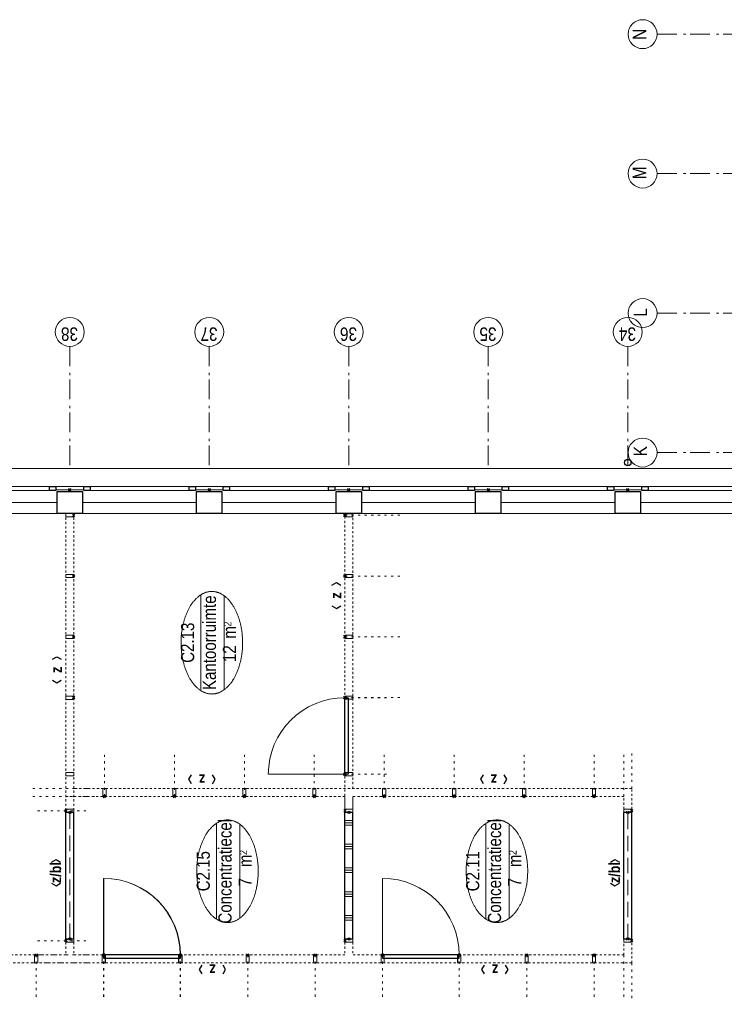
# Model space of a CAD drawing. Header units: millimetres. Extents: x -88840 to 85996, y -16279 to 104709.
# Tile 35 of 184: x 24358 to 33248, y 32633 to 45058. Entities that reach past the tile are written whole.
import ezdxf
from ezdxf.enums import TextEntityAlignment as Align

# ---------------------------------------------------------------- set-up
doc = ezdxf.new("R2010")
doc.units = ezdxf.units.MM
doc.header["$LTSCALE"] = 400
doc.header["$PDMODE"] = 3
doc.header["$PDSIZE"] = 15
for name, pattern in [('STYLE_02', [0.694427, 0.486069, -0.208359]), ('STYLE_05', [0.208282, 0.069427, -0.138855]), ('STYLE_06', [1.041641, 0.625, -0.208282, 0.069427, -0.138931]), ('STYLE_21', [0.138889, 0.069444, -0.069444])]:
    doc.linetypes.add(name, pattern=pattern)
for name, color, linetype, lineweight in [('Buitenkozijnen', 140, 'Continuous', 15), ('Interieur-deur', 43, 'Continuous', 9), ('Interieur-scheidingswand-horizontaal', 5, 'Continuous', 25), ('Interieur-systeemwand glas', 140, 'STYLE_21', 15), ('Kozijnmerken', 43, 'Continuous', 9), ('Lijn-stramien', 5, 'STYLE_06', 9), ('mat-beton (ihwg)', 5, 'Continuous', 25), ('None', 7, 'Continuous', 9), ('Ruimtenummers', 5, 'Continuous', 25)]:
    doc.layers.add(name, color=color, linetype=linetype, lineweight=lineweight)
doc.styles.add('Arial Narrow', font='ARIALN.TTF', dxfattribs={"height": 222.25})
doc.styles.add('Arial Narrow (bold)', font='ARIALNB.TTF', dxfattribs={"height": 172.861111})

# ---------------------------------------------------------------- blocks, each defined once
blk = doc.blocks.new('*U110')
at = {"layer": 'Interieur-systeemwand glas', "lineweight": 15}
for p, q in [((-8677.941, 17749), (-8838.941, 17749)), ((-8677.941, 17649), (-8838.941, 17649))]:
    blk.add_line(p, q, dxfattribs=at)
blk = doc.blocks.new('*U111')
at = {"layer": 'Interieur-systeemwand glas', "lineweight": 15}
for p, q in [((-8939, 10609), (-8939, 24789)), ((-8839, 17749), (-8839, 24689)), ((-8839, 14229), (-8839, 17649)), ((-8839, 10709), (-8839, 14129))]:
    blk.add_line(p, q, dxfattribs=at)
blk = doc.blocks.new('*U114')
at = {"layer": 'Interieur-systeemwand glas', "lineweight": 15}
for p, q in [((-6999, 10709), (-6839, 10709)), ((-6999, 10609), (-6739, 10609))]:
    blk.add_line(p, q, dxfattribs=at)
blk = doc.blocks.new('*U115')
at = {"layer": 'Interieur-systeemwand glas', "lineweight": 15}
for p, q in [((-3319, 17749), (-7000, 17749)), ((-3319, 17649), (-7000, 17649))]:
    blk.add_line(p, q, dxfattribs=at)
blk = doc.blocks.new('*U116')
at = {"layer": 'Interieur-systeemwand glas', "lineweight": 15}
for p, q in [((-6838.941, 14229), (-7039.941, 14229)), ((-6838.941, 14129), (-7039.941, 14129))]:
    blk.add_line(p, q, dxfattribs=at)
blk = doc.blocks.new('*U118')
at = {"layer": 'Interieur-deur', "color": 140, "linetype": 'Continuous', "lineweight": 15}
blk.add_line((-7875, 17270), (-8839, 17270), dxfattribs=at)
at = {"layer": 'Interieur-deur', "color": 92, "linetype": 'Continuous', "lineweight": 25}
blk.add_lwpolyline([(-8839, 16304), (-8839, 17270), (-8879, 17270), (-8879, 16304)], close=True, dxfattribs=at)
at = {"layer": 'Interieur-deur', "color": 140, "linetype": 'Continuous', "lineweight": 15}
blk.add_arc((-8839, 17270), 966, 270, 0, dxfattribs=at)
at = {"layer": 'Interieur-systeemwand glas', "color": 43, "linetype": 'Continuous', "lineweight": 9}
for points in [[(-8839, 17250), (-8839, 17290), (-8939, 17290), (-8939, 17250)], [(-8839, 16284), (-8839, 16324), (-8939, 16324), (-8939, 16284)]]:
    blk.add_lwpolyline(points, close=True, dxfattribs=at)
at = {"layer": 'Lijn-stramien', "color": 8, "linetype": 'STYLE_05', "lineweight": 5}
for p, q in [((-8839, 17270), (-9415, 17270)), ((-8839, 16304), (-9415, 16304))]:
    blk.add_line(p, q, dxfattribs=at)
at = {"layer": 'None', "linetype": 'Continuous', "lineweight": 5}
for p in [(-8839, 17270), (-8839, 16304)]:
    blk.add_point(p, dxfattribs=at)
blk = doc.blocks.new('*U121')
at = {"layer": 'Interieur-systeemwand glas', "color": 43, "linetype": 'Continuous', "lineweight": 9}
for points in [[(-8938.941, 18144.5), (-8838.941, 18144.5), (-8838.941, 18104.5), (-8938.941, 18104.5)], [(-8637.941, 17749), (-8637.941, 17649), (-8677.941, 17649), (-8677.941, 17749)], [(-8938.941, 17293.5), (-8838.941, 17293.5), (-8838.941, 17253.5), (-8938.941, 17253.5)]]:
    blk.add_lwpolyline(points, close=True, dxfattribs=at)
at = {"layer": 'Interieur-systeemwand glas', "color": 43, "linetype": 'Continuous', "lineweight": 15}
for p in [(-8838.941, 18124.5), (-8657.941, 17749), (-8838.941, 17273.5), (-8838.941, 17273.5)]:
    blk.add_point(p, dxfattribs=at)
at = {"layer": 'Lijn-stramien', "color": 8, "linetype": 'STYLE_05', "lineweight": 5}
for p, q in [((-8838.941, 18124.5), (-9414.941, 18124.5)), ((-8838.941, 17273.5), (-9414.941, 17273.5)), ((-8838.941, 17273.5), (-9414.941, 17273.5))]:
    blk.add_line(p, q, dxfattribs=at)
at = {"layer": 'None', "linetype": 'Continuous', "lineweight": 5}
blk.add_point((-8637.941, 17699), dxfattribs=at)
blk = doc.blocks.new('*U124')
at = {"layer": 'Interieur-systeemwand glas', "color": 43, "linetype": 'Continuous', "lineweight": 9}
blk.add_lwpolyline([(-8938.941, 18995.5), (-8838.941, 18995.5), (-8838.941, 18955.5), (-8938.941, 18955.5)], close=True, dxfattribs=at)
at = {"layer": 'Interieur-systeemwand glas', "color": 43, "linetype": 'Continuous', "lineweight": 15}
for p in [(-8838.941, 18975.5), (-8838.941, 18124.5)]:
    blk.add_point(p, dxfattribs=at)
at = {"layer": 'Lijn-stramien', "color": 8, "linetype": 'STYLE_05', "lineweight": 5}
for p, q in [((-8838.941, 18975.5), (-9414.941, 18975.5)), ((-8838.941, 18124.5), (-9414.941, 18124.5))]:
    blk.add_line(p, q, dxfattribs=at)
blk = doc.blocks.new('*U127')
at = {"layer": 'Interieur-deur', "color": 140, "linetype": 'Continuous', "lineweight": 15}
blk.add_line((-7875, 17273), (-8839, 17273), dxfattribs=at)
at = {"layer": 'Interieur-deur', "color": 92, "linetype": 'Continuous', "lineweight": 25}
blk.add_lwpolyline([(-8839, 16307), (-8839, 17273), (-8879, 17273), (-8879, 16307)], close=True, dxfattribs=at)
at = {"layer": 'Interieur-deur', "color": 140, "linetype": 'Continuous', "lineweight": 15}
blk.add_arc((-8839, 17273), 966, 270, 0, dxfattribs=at)
at = {"layer": 'Interieur-systeemwand glas', "color": 43, "linetype": 'Continuous', "lineweight": 9}
for points in [[(-8839, 17253), (-8839, 17293), (-8939, 17293), (-8939, 17253)], [(-8839, 16287), (-8839, 16327), (-8939, 16327), (-8939, 16287)]]:
    blk.add_lwpolyline(points, close=True, dxfattribs=at)
at = {"layer": 'Lijn-stramien', "color": 8, "linetype": 'STYLE_05', "lineweight": 5}
for p, q in [((-8839, 17273), (-9415, 17273)), ((-8839, 16307), (-9415, 16307))]:
    blk.add_line(p, q, dxfattribs=at)
at = {"layer": 'None', "linetype": 'Continuous', "lineweight": 5}
for p in [(-8839, 17273), (-8839, 16307)]:
    blk.add_point(p, dxfattribs=at)
blk = doc.blocks.new('*U135')
at = {"layer": 'Interieur-systeemwand glas', "lineweight": 15}
for p, q in [((-8677.941, 14229), (-8838.941, 14229)), ((-8677.941, 14129), (-8838.941, 14129))]:
    blk.add_line(p, q, dxfattribs=at)
blk = doc.blocks.new('*U137')
at = {"layer": 'Interieur-systeemwand glas', "color": 43, "linetype": 'Continuous', "lineweight": 9}
for points in [[(-8938.941, 14624.5), (-8838.941, 14624.5), (-8838.941, 14584.5), (-8938.941, 14584.5)], [(-8637.941, 14229), (-8637.941, 14129), (-8677.941, 14129), (-8677.941, 14229)], [(-8938.941, 13773.5), (-8838.941, 13773.5), (-8838.941, 13733.5), (-8938.941, 13733.5)]]:
    blk.add_lwpolyline(points, close=True, dxfattribs=at)
at = {"layer": 'Interieur-systeemwand glas', "color": 43, "linetype": 'Continuous', "lineweight": 15}
for p in [(-8838.941, 14604.5), (-8657.941, 14229), (-8838.941, 13753.5), (-8838.941, 13753.5)]:
    blk.add_point(p, dxfattribs=at)
at = {"layer": 'Lijn-stramien', "color": 8, "linetype": 'STYLE_05', "lineweight": 5}
for p, q in [((-8838.941, 14604.5), (-9414.941, 14604.5)), ((-8838.941, 13753.5), (-9414.941, 13753.5)), ((-8838.941, 13753.5), (-9414.941, 13753.5))]:
    blk.add_line(p, q, dxfattribs=at)
at = {"layer": 'None', "linetype": 'Continuous', "lineweight": 5}
blk.add_point((-8637.941, 14179), dxfattribs=at)
blk = doc.blocks.new('*U139')
at = {"layer": 'Interieur-systeemwand glas', "color": 43, "linetype": 'Continuous', "lineweight": 9}
blk.add_lwpolyline([(-8938.941, 15475.5), (-8838.941, 15475.5), (-8838.941, 15435.5), (-8938.941, 15435.5)], close=True, dxfattribs=at)
at = {"layer": 'Interieur-systeemwand glas', "color": 43, "linetype": 'Continuous', "lineweight": 15}
for p in [(-8838.941, 15455.5), (-8838.941, 14604.5)]:
    blk.add_point(p, dxfattribs=at)
at = {"layer": 'Lijn-stramien', "color": 8, "linetype": 'STYLE_05', "lineweight": 5}
for p, q in [((-8838.941, 15455.5), (-9414.941, 15455.5)), ((-8838.941, 14604.5), (-9414.941, 14604.5))]:
    blk.add_line(p, q, dxfattribs=at)
blk = doc.blocks.new('*U141')
at = {"layer": 'Interieur-systeemwand glas', "color": 43, "linetype": 'Continuous', "lineweight": 9}
blk.add_lwpolyline([(-8938.941, 16326.5), (-8838.941, 16326.5), (-8838.941, 16286.5), (-8938.941, 16286.5)], close=True, dxfattribs=at)
at = {"layer": 'Interieur-systeemwand glas', "color": 43, "linetype": 'Continuous', "lineweight": 15}
for p in [(-8838.941, 16306.5), (-8838.941, 15455.5)]:
    blk.add_point(p, dxfattribs=at)
at = {"layer": 'Lijn-stramien', "color": 8, "linetype": 'STYLE_05', "lineweight": 5}
for p, q in [((-8838.941, 16306.5), (-9414.941, 16306.5)), ((-8838.941, 15455.5), (-9414.941, 15455.5))]:
    blk.add_line(p, q, dxfattribs=at)
blk = doc.blocks.new('*U142')
at = {"layer": 'Interieur-deur', "color": 140, "linetype": 'Continuous', "lineweight": 15}
blk.add_line((-7875, 13753), (-8839, 13753), dxfattribs=at)
at = {"layer": 'Interieur-deur', "color": 92, "linetype": 'Continuous', "lineweight": 25}
blk.add_lwpolyline([(-8839, 12787), (-8839, 13753), (-8879, 13753), (-8879, 12787)], close=True, dxfattribs=at)
at = {"layer": 'Interieur-deur', "color": 140, "linetype": 'Continuous', "lineweight": 15}
blk.add_arc((-8839, 13753), 966, 270, 0, dxfattribs=at)
at = {"layer": 'Interieur-systeemwand glas', "color": 43, "linetype": 'Continuous', "lineweight": 9}
for points in [[(-8839, 13733), (-8839, 13773), (-8939, 13773), (-8939, 13733)], [(-8839, 12767), (-8839, 12807), (-8939, 12807), (-8939, 12767)]]:
    blk.add_lwpolyline(points, close=True, dxfattribs=at)
at = {"layer": 'Lijn-stramien', "color": 8, "linetype": 'STYLE_05', "lineweight": 5}
for p, q in [((-8839, 13753), (-9415, 13753)), ((-8839, 12787), (-9415, 12787))]:
    blk.add_line(p, q, dxfattribs=at)
at = {"layer": 'None', "linetype": 'Continuous', "lineweight": 5}
for p in [(-8839, 13753), (-8839, 12787)]:
    blk.add_point(p, dxfattribs=at)
blk = doc.blocks.new('*U144')
at = {"layer": 'Interieur-systeemwand glas', "color": 43, "linetype": 'Continuous', "lineweight": 9}
blk.add_lwpolyline([(-8938.941, 11955.5), (-8838.941, 11955.5), (-8838.941, 11915.5), (-8938.941, 11915.5)], close=True, dxfattribs=at)
at = {"layer": 'Interieur-systeemwand glas', "color": 43, "linetype": 'Continuous', "lineweight": 15}
for p in [(-8838.941, 11935.5), (-8838.941, 11084.5)]:
    blk.add_point(p, dxfattribs=at)
at = {"layer": 'Lijn-stramien', "color": 8, "linetype": 'STYLE_05', "lineweight": 5}
for p, q in [((-8838.941, 11935.5), (-9414.941, 11935.5)), ((-8838.941, 11084.5), (-9414.941, 11084.5))]:
    blk.add_line(p, q, dxfattribs=at)
blk = doc.blocks.new('*U146')
at = {"layer": 'Interieur-systeemwand glas', "color": 43, "linetype": 'Continuous', "lineweight": 9}
blk.add_lwpolyline([(-8938.941, 12806.5), (-8838.941, 12806.5), (-8838.941, 12766.5), (-8938.941, 12766.5)], close=True, dxfattribs=at)
at = {"layer": 'Interieur-systeemwand glas', "color": 43, "linetype": 'Continuous', "lineweight": 15}
for p in [(-8838.941, 12786.5), (-8838.941, 11935.5)]:
    blk.add_point(p, dxfattribs=at)
at = {"layer": 'Lijn-stramien', "color": 8, "linetype": 'STYLE_05', "lineweight": 5}
for p, q in [((-8838.941, 12786.5), (-9414.941, 12786.5)), ((-8838.941, 11935.5), (-9414.941, 11935.5))]:
    blk.add_line(p, q, dxfattribs=at)
blk = doc.blocks.new('*U154')
at = {"layer": 'Interieur-systeemwand glas', "color": 43, "linetype": 'Continuous', "lineweight": 9}
for points in [[(-6838.941, 11105.5), (-6738.941, 11105.5), (-6738.941, 11065.5), (-6838.941, 11065.5)], [(-7038.941, 10609.5), (-7038.941, 10709.5), (-6998.941, 10709.5), (-6998.941, 10609.5)]]:
    blk.add_lwpolyline(points, close=True, dxfattribs=at)
at = {"layer": 'Interieur-systeemwand glas', "color": 43, "linetype": 'Continuous', "lineweight": 15}
for p in [(-6838.941, 11085.5), (-6838.941, 11085.5), (-7018.941, 10609.5)]:
    blk.add_point(p, dxfattribs=at)
at = {"layer": 'Lijn-stramien', "color": 8, "linetype": 'STYLE_05', "lineweight": 5}
for p, q in [((-6838.941, 11085.5), (-6282.941, 11085.5)), ((-6838.941, 10709.5), (-6282.941, 10709.5)), ((-6738.941, 10609.5), (-6282.941, 10609.5))]:
    blk.add_line(p, q, dxfattribs=at)
at = {"layer": 'None', "linetype": 'Continuous', "lineweight": 5}
blk.add_point((-7038.941, 10659.5), dxfattribs=at)
blk = doc.blocks.new('*U160')
at = {"layer": 'Interieur-systeemwand glas', "color": 43, "linetype": 'Continuous', "lineweight": 9}
blk.add_lwpolyline([(-6838.941, 11105.5), (-6738.941, 11105.5), (-6738.941, 11065.5), (-6838.941, 11065.5)], close=True, dxfattribs=at)
at = {"layer": 'Interieur-systeemwand glas', "color": 43, "linetype": 'Continuous', "lineweight": 15}
blk.add_point((-6838.941, 11085.5), dxfattribs=at)
blk.add_point((-6838.941, 11085.5), dxfattribs=at)
at = {"layer": 'Lijn-stramien', "color": 8, "linetype": 'STYLE_05', "lineweight": 5}
blk.add_line((-6838.941, 11085.5), (-6282.941, 11085.5), dxfattribs=at)
blk = doc.blocks.new('*U161')
at = {"layer": 'Interieur-systeemwand glas', "color": 43, "linetype": 'Continuous', "lineweight": 9}
blk.add_lwpolyline([(-6838.941, 11988), (-6738.941, 11988), (-6738.941, 11948), (-6838.941, 11948)], close=True, dxfattribs=at)
at = {"layer": 'Interieur-systeemwand glas', "color": 43, "linetype": 'Continuous', "lineweight": 15}
blk.add_point((-6838.941, 11968), dxfattribs=at)
blk.add_point((-6838.941, 11968), dxfattribs=at)
at = {"layer": 'Lijn-stramien', "color": 8, "linetype": 'STYLE_05', "lineweight": 5}
blk.add_line((-6838.941, 11968), (-6282.941, 11968), dxfattribs=at)
blk = doc.blocks.new('*U162')
at = {"layer": 'Interieur-systeemwand glas', "color": 43, "linetype": 'Continuous', "lineweight": 9}
blk.add_lwpolyline([(-6838.941, 12870.5), (-6738.941, 12870.5), (-6738.941, 12830.5), (-6838.941, 12830.5)], close=True, dxfattribs=at)
at = {"layer": 'Interieur-systeemwand glas', "color": 43, "linetype": 'Continuous', "lineweight": 15}
blk.add_point((-6838.941, 12850.5), dxfattribs=at)
blk.add_point((-6838.941, 12850.5), dxfattribs=at)
at = {"layer": 'Lijn-stramien', "color": 8, "linetype": 'STYLE_05', "lineweight": 5}
blk.add_line((-6838.941, 12850.5), (-6282.941, 12850.5), dxfattribs=at)
blk = doc.blocks.new('*U163')
at = {"layer": 'Interieur-systeemwand glas', "color": 43, "linetype": 'Continuous', "lineweight": 9}
blk.add_lwpolyline([(-6838.941, 13753), (-6738.941, 13753), (-6738.941, 13713), (-6838.941, 13713)], close=True, dxfattribs=at)
at = {"layer": 'Interieur-systeemwand glas', "color": 43, "linetype": 'Continuous', "lineweight": 15}
blk.add_point((-6838.941, 13733), dxfattribs=at)
blk.add_point((-6838.941, 13733), dxfattribs=at)
at = {"layer": 'Lijn-stramien', "color": 8, "linetype": 'STYLE_05', "lineweight": 5}
blk.add_line((-6838.941, 13733), (-6282.941, 13733), dxfattribs=at)
blk = doc.blocks.new('*U164')
at = {"layer": 'Interieur-systeemwand glas', "color": 43, "linetype": 'Continuous', "lineweight": 9}
blk.add_lwpolyline([(-6838.941, 14635.5), (-6738.941, 14635.5), (-6738.941, 14595.5), (-6838.941, 14595.5)], close=True, dxfattribs=at)
at = {"layer": 'Interieur-systeemwand glas', "color": 43, "linetype": 'Continuous', "lineweight": 15}
blk.add_point((-6838.941, 14615.5), dxfattribs=at)
blk.add_point((-6838.941, 14615.5), dxfattribs=at)
at = {"layer": 'Lijn-stramien', "color": 8, "linetype": 'STYLE_05', "lineweight": 5}
blk.add_line((-6838.941, 14615.5), (-6282.941, 14615.5), dxfattribs=at)
blk = doc.blocks.new('*U165')
at = {"layer": 'Interieur-systeemwand glas', "color": 43, "linetype": 'Continuous', "lineweight": 9}
blk.add_lwpolyline([(-6838.941, 15518), (-6738.941, 15518), (-6738.941, 15478), (-6838.941, 15478)], close=True, dxfattribs=at)
at = {"layer": 'Interieur-systeemwand glas', "color": 43, "linetype": 'Continuous', "lineweight": 15}
blk.add_point((-6838.941, 15498), dxfattribs=at)
blk.add_point((-6838.941, 15498), dxfattribs=at)
at = {"layer": 'Lijn-stramien', "color": 8, "linetype": 'STYLE_05', "lineweight": 5}
blk.add_line((-6838.941, 15498), (-6282.941, 15498), dxfattribs=at)
blk = doc.blocks.new('*U166')
at = {"layer": 'Interieur-systeemwand glas', "color": 43, "linetype": 'Continuous', "lineweight": 9}
blk.add_lwpolyline([(-6838.941, 16400.5), (-6738.941, 16400.5), (-6738.941, 16360.5), (-6838.941, 16360.5)], close=True, dxfattribs=at)
at = {"layer": 'Interieur-systeemwand glas', "color": 43, "linetype": 'Continuous', "lineweight": 15}
blk.add_point((-6838.941, 16380.5), dxfattribs=at)
blk.add_point((-6838.941, 16380.5), dxfattribs=at)
at = {"layer": 'Lijn-stramien', "color": 8, "linetype": 'STYLE_05', "lineweight": 5}
blk.add_line((-6838.941, 16380.5), (-6282.941, 16380.5), dxfattribs=at)
blk = doc.blocks.new('*U167')
at = {"layer": 'Interieur-systeemwand glas', "color": 43, "linetype": 'Continuous', "lineweight": 9}
blk.add_lwpolyline([(-6838.941, 17283), (-6738.941, 17283), (-6738.941, 17243), (-6838.941, 17243)], close=True, dxfattribs=at)
at = {"layer": 'Interieur-systeemwand glas', "color": 43, "linetype": 'Continuous', "lineweight": 15}
blk.add_point((-6838.941, 17263), dxfattribs=at)
blk.add_point((-6838.941, 17263), dxfattribs=at)
at = {"layer": 'Lijn-stramien', "color": 8, "linetype": 'STYLE_05', "lineweight": 5}
blk.add_line((-6838.941, 17263), (-6282.941, 17263), dxfattribs=at)
blk = doc.blocks.new('*X187')
at = {"layer": 'None', "lineweight": 9}
for p, q in [((-8400, 14130), (-8400, 14230)), ((-8370, 14130), (-8370, 14230)), ((-8340, 14130), (-8340, 14230)), ((-8100, 14130), (-8100, 14230)), ((-8070, 14130), (-8070, 14230)), ((-8040, 14130), (-8040, 14230)), ((-7800, 14130), (-7800, 14230)), ((-7770, 14130), (-7770, 14230)), ((-7740, 14130), (-7740, 14230)), ((-7500, 14130), (-7500, 14230)), ((-7470, 14130), (-7470, 14230)), ((-7440, 14130), (-7440, 14230)), ((-7200, 14130), (-7200, 14230)), ((-7170, 14130), (-7170, 14230)), ((-7140, 14130), (-7140, 14230))]:
    blk.add_line(p, q, dxfattribs=at)
blk = doc.blocks.new('*U188')
at = {"layer": 'Interieur-scheidingswand-horizontaal', "lineweight": 25}
for p, q in [((-8637.941, 14230), (-7039.941, 14230)), ((-8637.941, 14130), (-8637.941, 14230)), ((-7039.941, 14130), (-7039.941, 14230)), ((-8637.941, 14130), (-7039.941, 14130))]:
    blk.add_line(p, q, dxfattribs=at)
at = {"layer": 'Interieur-scheidingswand-horizontaal'}
blk.add_blockref('*X187', (0, 0), dxfattribs=at)
blk = doc.blocks.new('*U210')
at = {"layer": 'Interieur-scheidingswand-horizontaal', "lineweight": 25}
for p, q in [((-8637.941, 17749.5), (-7039.941, 17749.5)), ((-8637.941, 17649.5), (-8637.941, 17749.5)), ((-8637.941, 17649.5), (-7039.941, 17649.5)), ((-7039.941, 17649.5), (-7039.941, 17749.5))]:
    blk.add_line(p, q, dxfattribs=at)
at = {"layer": 'Interieur-scheidingswand-horizontaal', "linetype": 'STYLE_02', "lineweight": 9}
blk.add_line((-8637.941, 17699.5), (-7039.941, 17699.5), dxfattribs=at)
blk = doc.blocks.new('*U211')
at = {"layer": 'Interieur-systeemwand glas', "color": 43, "linetype": 'Continuous', "lineweight": 9}
blk.add_lwpolyline([(-3309, 17650), (-3309, 17750), (-3269, 17750), (-3269, 17650)], close=True, dxfattribs=at)
at = {"layer": 'Interieur-systeemwand glas', "color": 43, "linetype": 'Continuous', "lineweight": 15}
blk.add_point((-3289, 17650), dxfattribs=at)
blk = doc.blocks.new('*U214')
at = {"layer": 'Interieur-systeemwand glas', "color": 43, "linetype": 'Continuous', "lineweight": 9}
blk.add_lwpolyline([(-4077, 17650), (-4077, 17750), (-4037, 17750), (-4037, 17650)], close=True, dxfattribs=at)
at = {"layer": 'Interieur-systeemwand glas', "color": 43, "linetype": 'Continuous', "lineweight": 15}
blk.add_point((-4057, 17650), dxfattribs=at)
blk = doc.blocks.new('*U215')
at = {"layer": 'Interieur-systeemwand glas', "color": 43, "linetype": 'Continuous', "lineweight": 9}
blk.add_lwpolyline([(-4845, 17650), (-4845, 17750), (-4805, 17750), (-4805, 17650)], close=True, dxfattribs=at)
at = {"layer": 'Interieur-systeemwand glas', "color": 43, "linetype": 'Continuous', "lineweight": 15}
blk.add_point((-4825, 17650), dxfattribs=at)
blk = doc.blocks.new('*U216')
at = {"layer": 'Interieur-systeemwand glas', "color": 43, "linetype": 'Continuous', "lineweight": 9}
blk.add_lwpolyline([(-5613, 17650), (-5613, 17750), (-5573, 17750), (-5573, 17650)], close=True, dxfattribs=at)
at = {"layer": 'Interieur-systeemwand glas', "color": 43, "linetype": 'Continuous', "lineweight": 15}
blk.add_point((-5593, 17650), dxfattribs=at)
blk = doc.blocks.new('*U219')
at = {"layer": 'Interieur-systeemwand glas', "lineweight": 15}
for p, q in [((-6838.941, 14229), (-6838.941, 17749.5)), ((-6738.941, 10609), (-6738.941, 17649.5)), ((-6838.941, 10709), (-6838.941, 14129))]:
    blk.add_line(p, q, dxfattribs=at)
blk = doc.blocks.new('*U222')
at = {"layer": 'Lijn-stramien', "color": 8, "linetype": 'STYLE_05', "lineweight": 5}
for p, q in [((-8938.941, 18167), (-8938.941, 17452)), ((-8838.941, 18167), (-8838.941, 17352)), ((-8658.941, 18107), (-8658.941, 17451.5))]:
    blk.add_line(p, q, dxfattribs=at)
blk = doc.blocks.new('*U225')
at = {"layer": 'Lijn-stramien', "color": 8, "linetype": 'STYLE_05', "lineweight": 5}
for p, q in [((-6838.941, 18167), (-6838.941, 17352)), ((-6738.941, 18167), (-6738.941, 17452)), ((-7018.941, 18107), (-7018.941, 17451.5))]:
    blk.add_line(p, q, dxfattribs=at)
blk = doc.blocks.new('*U229')
at = {"layer": 'Interieur-systeemwand glas', "color": 43, "linetype": 'Continuous', "lineweight": 9}
blk.add_lwpolyline([(-6577.941, 17749), (-6537.941, 17749), (-6537.941, 17649), (-6577.941, 17649)], close=True, dxfattribs=at)
blk = doc.blocks.new('*U230')
at = {"layer": 'Interieur-deur', "color": 140, "linetype": 'Continuous', "lineweight": 15}
blk.add_line((-6558, 15194), (-6558, 14230), dxfattribs=at)
at = {"layer": 'Interieur-deur', "color": 92, "linetype": 'Continuous', "lineweight": 25}
blk.add_lwpolyline([(-6558, 14230), (-5592, 14230), (-5592, 14190), (-6558, 14190)], close=True, dxfattribs=at)
at = {"layer": 'Interieur-deur', "color": 140, "linetype": 'Continuous', "lineweight": 15}
blk.add_arc((-6558, 14230), 966, 0, 90, dxfattribs=at)
at = {"layer": 'Interieur-systeemwand glas', "color": 43, "linetype": 'Continuous', "lineweight": 9}
for points in [[(-6578, 14230), (-6538, 14230), (-6538, 14130), (-6578, 14130)], [(-5612, 14230), (-5572, 14230), (-5572, 14130), (-5612, 14130)]]:
    blk.add_lwpolyline(points, close=True, dxfattribs=at)
at = {"layer": 'Lijn-stramien', "color": 8, "linetype": 'STYLE_05', "lineweight": 5}
for p, q in [((-6558, 14230), (-6558, 13654)), ((-5592, 14230), (-5592, 13654))]:
    blk.add_line(p, q, dxfattribs=at)
at = {"layer": 'None', "linetype": 'Continuous', "lineweight": 5}
for p in [(-6558, 14230), (-5592, 14230)]:
    blk.add_point(p, dxfattribs=at)
blk = doc.blocks.new('*U232')
at = {"layer": 'Interieur-systeemwand glas', "color": 43, "linetype": 'Continuous', "lineweight": 9}
blk.add_lwpolyline([(-4844, 14230), (-4844, 14130), (-4804, 14130), (-4804, 14230)], close=True, dxfattribs=at)
at = {"layer": 'Interieur-systeemwand glas', "color": 43, "linetype": 'Continuous', "lineweight": 15}
for p in [(-5591, 14230), (-4824, 14230), (-4824, 14230)]:
    blk.add_point(p, dxfattribs=at)
at = {"layer": 'Lijn-stramien', "color": 8, "linetype": 'STYLE_05', "lineweight": 5}
for p, q in [((-5591, 14230), (-5591, 13535)), ((-4824, 14230), (-4824, 13535))]:
    blk.add_line(p, q, dxfattribs=at)
blk = doc.blocks.new('*U236')
at = {"layer": 'Interieur-systeemwand glas', "color": 43, "linetype": 'Continuous', "lineweight": 9}
blk.add_lwpolyline([(-4077, 14230), (-4077, 14130), (-4037, 14130), (-4037, 14230)], close=True, dxfattribs=at)
at = {"layer": 'Interieur-systeemwand glas', "color": 43, "linetype": 'Continuous', "lineweight": 15}
for p in [(-4824, 14230), (-4057, 14230), (-4057, 14230)]:
    blk.add_point(p, dxfattribs=at)
at = {"layer": 'Lijn-stramien', "color": 8, "linetype": 'STYLE_05', "lineweight": 5}
for p, q in [((-4824, 14230), (-4824, 13535)), ((-4057, 14230), (-4057, 13535))]:
    blk.add_line(p, q, dxfattribs=at)
blk = doc.blocks.new('*U238')
at = {"layer": 'Interieur-systeemwand glas', "color": 43, "linetype": 'Continuous', "lineweight": 9}
blk.add_lwpolyline([(-3310, 14230), (-3310, 14130), (-3270, 14130), (-3270, 14230)], close=True, dxfattribs=at)
at = {"layer": 'Interieur-systeemwand glas', "color": 43, "linetype": 'Continuous', "lineweight": 15}
for p in [(-4057, 14230), (-3290, 14230), (-3290, 14230)]:
    blk.add_point(p, dxfattribs=at)
at = {"layer": 'Lijn-stramien', "color": 8, "linetype": 'STYLE_05', "lineweight": 5}
for p, q in [((-4057, 14230), (-4057, 13535)), ((-3290, 14230), (-3290, 13535))]:
    blk.add_line(p, q, dxfattribs=at)
blk = doc.blocks.new('*U239')
at = {"layer": 'Interieur-systeemwand glas', "lineweight": 15}
for p, q in [((-6999, 14230), (-3269, 14230)), ((-6999, 14130), (-6839, 14130)), ((-6739, 14130), (-3269, 14130))]:
    blk.add_line(p, q, dxfattribs=at)
at = {"layer": 'None', "color": 7}
for name in ['*U232', '*U236', '*U238']:
    blk.add_blockref(name, (0, 0), dxfattribs=at)
blk = doc.blocks.new('*U240')
at = {"layer": 'Interieur-systeemwand glas', "lineweight": 15}
for p, q in [((-8839, 10709), (-8679, 10709)), ((-8939, 10609), (-8679, 10610))]:
    blk.add_line(p, q, dxfattribs=at)
blk = doc.blocks.new('*U241')
at = {"layer": 'Interieur-scheidingswand-horizontaal', "lineweight": 25}
for p, q in [((-8638.941, 10709.5), (-7038.941, 10709.5)), ((-8638.941, 10609.5), (-8638.941, 10709.5)), ((-7038.941, 10609.5), (-7038.941, 10709.5)), ((-8638.941, 10609.5), (-7038.941, 10609.5))]:
    blk.add_line(p, q, dxfattribs=at)
at = {"layer": 'Interieur-scheidingswand-horizontaal', "linetype": 'STYLE_02', "lineweight": 9}
blk.add_line((-8638.941, 10659.5), (-7038.941, 10659.5), dxfattribs=at)
blk = doc.blocks.new('*U244')
at = {"layer": 'Interieur-systeemwand glas', "color": 43, "linetype": 'Continuous', "lineweight": 9}
for points in [[(-8938.941, 11105.5), (-8838.941, 11105.5), (-8838.941, 11065.5), (-8938.941, 11065.5)], [(-8638.941, 10609.5), (-8638.941, 10709.5), (-8678.941, 10709.5), (-8678.941, 10609.5)]]:
    blk.add_lwpolyline(points, close=True, dxfattribs=at)
at = {"layer": 'Interieur-systeemwand glas', "color": 43, "linetype": 'Continuous', "lineweight": 15}
for p in [(-8838.941, 11085.5), (-8838.941, 11085.5), (-8658.941, 10609.5)]:
    blk.add_point(p, dxfattribs=at)
at = {"layer": 'Lijn-stramien', "color": 8, "linetype": 'STYLE_05', "lineweight": 5}
for p, q in [((-8838.941, 11085.5), (-9394.941, 11085.5)), ((-8838.941, 10709.5), (-9394.941, 10709.5)), ((-8938.941, 10609.5), (-9394.941, 10609.5))]:
    blk.add_line(p, q, dxfattribs=at)
at = {"layer": 'None', "linetype": 'Continuous', "lineweight": 5}
blk.add_point((-8638.941, 10659.5), dxfattribs=at)
blk = doc.blocks.new('*U245')
at = {"layer": 'Interieur-systeemwand glas', "color": 43, "linetype": 'Continuous', "lineweight": 9}
blk.add_lwpolyline([(-7039.941, 14229), (-7039.941, 14129), (-6999.941, 14129), (-6999.941, 14229)], close=True, dxfattribs=at)
at = {"layer": 'Interieur-systeemwand glas', "color": 43, "linetype": 'Continuous', "lineweight": 15}
blk.add_point((-7019.941, 14229), dxfattribs=at)
at = {"layer": 'None', "linetype": 'Continuous', "lineweight": 5}
blk.add_point((-7039.941, 14179), dxfattribs=at)
blk = doc.blocks.new('*U246')
at = {"layer": 'Interieur-systeemwand glas', "color": 43, "linetype": 'Continuous', "lineweight": 9}
blk.add_lwpolyline([(-7040, 17749), (-7040, 17649), (-7000, 17649), (-7000, 17749)], close=True, dxfattribs=at)
at = {"layer": 'Interieur-systeemwand glas', "color": 43, "linetype": 'Continuous', "lineweight": 15}
blk.add_point((-7020, 17749), dxfattribs=at)
at = {"layer": 'None', "linetype": 'Continuous', "lineweight": 5}
blk.add_point((-7040, 17699), dxfattribs=at)
at = {"layer": 'Interieur-scheidingswand-horizontaal', "color": 7}
for name in ['*U124', '*U127', '*U141', '*U139', '*U142', '*U146', '*U144']:
    blk.add_blockref(name, (0, 0), dxfattribs=at)
at = {"layer": 'Interieur-scheidingswand-horizontaal'}
for name in ['*U210', '*U188', '*U241']:
    blk.add_blockref(name, (0, 0), dxfattribs=at)
at = {"layer": 'Interieur-systeemwand glas'}
for name in ['*U111', '*U110', '*U115', '*U219', '*U135', '*U116', '*U240', '*U114']:
    blk.add_blockref(name, (0, 0), dxfattribs=at)
at = {"layer": 'Interieur-systeemwand glas', "color": 7}
for name in ['*U118', '*U230']:
    blk.add_blockref(name, (0, 0), dxfattribs=at)
at = {"layer": 'None', "color": 7}
for name in ['*U121', '*U222', '*U225', '*U229', '*U216', '*U215', '*U214', '*U211', '*U167', '*U166', '*U165', '*U137', '*U164', '*U245', '*U239', '*U163', '*U162', '*U161', '*U244', '*U154', '*U160']:
    blk.add_blockref(name, (0, 0), dxfattribs=at)
blk = doc.blocks.new('Kolom 280x320')
at = {"layer": 'mat-beton (ihwg)', "lineweight": 25}
blk.add_lwpolyline([(-300, 160), (-20, 160), (-20, -160), (-300, -160)], close=True, dxfattribs=at)
at = {"layer": 'None', "color": 92, "linetype": 'Continuous', "lineweight": 5}
blk.add_point((0, 0), dxfattribs=at)
blk = doc.blocks.new('Gevelpui best 1410 (2D)')
at = {"layer": 'Buitenkozijnen', "lineweight": 15}
for p, q in [((-260, 0), (-260, -1410)), ((-260, 0), (-210, 0)), ((-210, 0), (-210, -1410)), ((-260, -1410), (-210, -1410))]:
    blk.add_line(p, q, dxfattribs=at)
at = {"layer": 'Buitenkozijnen', "color": 92, "lineweight": 25}
for points in [[(-260, 0), (-210, 0), (-210, -80), (-260, -80)], [(-260, -1330), (-210, -1330), (-210, -1410), (-260, -1410)]]:
    blk.add_lwpolyline(points, close=True, dxfattribs=at)
at = {"layer": 'None', "color": 43, "linetype": 'Continuous', "lineweight": 9}
blk.add_line((-410, 15), (-410, -1425), dxfattribs=at)
blk = doc.blocks.new('HWA')
at = {"layer": 'None', "color": 92, "linetype": 'Continuous', "lineweight": 25}
blk.add_circle((0, -74), 40, dxfattribs=at)
blk = doc.blocks.new('Ruimtenummer UV 50')
at = {"layer": 'Ruimtenummers', "color": 8, "lineweight": 5}
for p, q in [((602, 157), (-602, 157)), ((595, -137), (-595, -137))]:
    blk.add_line(p, q, dxfattribs=at)
blk.add_open_spline([(-323, 354), (-173, 406), (173, 406), (323, 354), (473, 302), (560, 212), (647, 122), (647, 18), (647, -86), (560, -176), (473, -266), (323, -318), (173, -370), (-173, -370), (-323, -318), (-474, -266), (-560, -176), (-647, -86), (-647, 18), (-647, 122), (-560, 212), (-474, 302), (-323, 354)], degree=2, knots=[0, 0, 0, 0.09962, 0.19924, 0.19924, 0.283607, 0.283607, 0.349619, 0.349619, 0.415638, 0.415638, 0.5, 0.5, 0.59962, 0.69924, 0.69924, 0.783607, 0.783607, 0.849619, 0.849619, 0.915638, 0.915638, 1, 1, 1], dxfattribs=at)
at = {"layer": 'Ruimtenummers', "attachment_point": 2, "style": 'Arial Narrow'}
for s, insert, char_height in [(' m', (104, -122), 165.9), (' 2', (220, -133), 96.8)]:
    blk.add_mtext(s, dxfattribs=dict(at, insert=insert, char_height=char_height))
at = {"layer": 'Ruimtenummers', "style": 'Arial Narrow'}
for tag, p in [('Nummer', (0, 407)), ('Naam', (0, 132)), ('Oppervlak', (-138, -122))]:
    blk.add_attdef(tag, text='', height=166, dxfattribs=at).set_placement(p, align=Align.TOP_CENTER)
blk = doc.blocks.new('Kozijnmerk 50')
at = {"layer": 'Kozijnmerken', "color": 92, "linetype": 'Continuous', "lineweight": 25}
for points in [[(-132, 51), (-165, -6), (-132, -62)], [(132, 51), (165, -6), (132, -62)]]:
    blk.add_lwpolyline(points, dxfattribs=at)
at = {"layer": 'None', "color": 43, "style": 'Arial Narrow (bold)'}
blk.add_attdef('merk', text='', height=138, dxfattribs=at).set_placement((0, 0), align=Align.MIDDLE_CENTER)
blk = doc.blocks.new('*U1293')
at = {"layer": 'None', "color": 7, "linetype": 'STYLE_06', "lineweight": 9}
for p, q in [((-2499, 10290), (-2499, 8790)), ((-739, 10290), (-739, 8790)), ((1021, 10290), (1021, 8790)), ((2781, 10290), (2781, 8790))]:
    blk.add_line(p, q, dxfattribs=at)

msp = doc.modelspace()

# ---------------------------------------------------------------- linework, layer by layer
at = {"linetype": 'Continuous', "lineweight": 0, "flags": 128}
msp.add_lwpolyline([(7765.2844, 38825.04674), (7765.2844, 31085.08738), (34420.2844, 31085.08738), (34420.2844, 25955.04674), (39786.2844, 25955.04674), (39786.2844, 38825.04674), (7765.2844, 38825.04674)], dxfattribs=at)
at = {"layer": 'Buitenkozijnen', "color": 43, "lineweight": 9, "flags": 128}
msp.add_lwpolyline([(10315.2844, 39375.04674), (10315.2844, 39395.04674), (39540.2844, 39395.04674), (39540.2844, 39375.04674)], dxfattribs=at)
at = {"layer": 'Buitenkozijnen', "lineweight": 15}
for points in [[(24815.2844, 39125.04674), (24815.2844, 39165.08738), (25165.2844, 39165.08738), (25165.2844, 39125.04674)], [(26575.2844, 39125.04674), (26575.2844, 39165.08738), (26925.2844, 39165.08738), (26925.2844, 39125.04674)], [(28335.2844, 39125.04674), (28335.2844, 39165.08738), (28685.2844, 39165.08738), (28685.2844, 39125.04674)], [(30095.2844, 39125.04674), (30095.2844, 39165.08738), (30445.2844, 39165.08738), (30445.2844, 39125.04674)], [(31855.2844, 39125.04674), (31855.2844, 39165.08738), (32205.2844, 39165.08738), (32205.2844, 39125.04674)]]:
    msp.add_lwpolyline(points, close=True, dxfattribs=at)
at = {"layer": 'None', "color": 7, "linetype": 'STYLE_06', "lineweight": 9}
for p, q in [((24990.2844, 40934.72218), (24990.2844, 39434.72218)), ((26750.2844, 40934.72218), (26750.2844, 39434.72218)), ((28510.2844, 40934.72218), (28510.2844, 39434.72218)), ((30270.2844, 40934.72218), (30270.2844, 39434.72218)), ((32030.2844, 40934.72218), (32030.2844, 39434.72218))]:
    msp.add_line(p, q, dxfattribs=at)
at = {"layer": 'None', "color": 43, "linetype": 'Continuous', "lineweight": 9}
for centre in [(32217.67798, 44875.04674), (32217.67798, 43115.04674), (32217.67798, 41355.04674), (24990.2844, 41117.3286), (26750.2844, 41117.3286), (28510.2844, 41117.3286), (30270.2844, 41117.3286), (32030.2844, 41117.3286), (32217.67798, 39595.04674)]:
    msp.add_circle(centre, 182.60642, dxfattribs=at)

# ---------------------------------------------------------------- block references
at = {"layer": 'Buitenkozijnen', "color": 7, "rotation": 90}
for p in [(23405.2844, 39375.04674), (25165.2844, 39375.04674), (26925.2844, 39375.04674), (28685.2844, 39375.04674), (30445.2844, 39375.04674), (32205.2844, 39375.04674)]:
    msp.add_blockref('Gevelpui best 1410 (2D)', p, dxfattribs=at)
at = {"layer": 'Interieur-systeemwand glas', "color": 7, "rotation": 90}
msp.add_blockref('*U246', (42690.2844, 42093.98738), dxfattribs=at)
at = {"layer": 'Kozijnmerken', "color": 7}
for p, rotation, values in [((28347.65074, 37791.04674), 90, {'merk': 'z'}), ((24821.1672, 36854.13001), 90, {'merk': 'z'}), ((26658.98404, 35466.16694), 180, {'merk': 'z'}), ((30340.2844, 35466.16694), 180, {'merk': 'z'}), ((24811.60862, 34293.98738), 90, {'merk': 'z/bl'}), ((31862.69715, 34293.98738), 90, {'merk': 'z/bl'}), ((26791.21416, 33066.04674), 180, {'merk': 'z'}), ((30355.2844, 33066.04674), 180, {'merk': 'z'})]:
    msp.add_blockref('Kozijnmerk 50', p, dxfattribs=dict(at, rotation=rotation)).add_auto_attribs(values)
at = {"layer": 'mat-beton (ihwg)', "color": 7, "rotation": 90}
for p in [(24990.2844, 39125.04674), (26750.2844, 39125.04674), (28510.2844, 39125.04674), (30270.2844, 39125.04674), (32030.2844, 39125.04674)]:
    msp.add_blockref('Kolom 280x320', p, dxfattribs=at)
at = {"layer": 'None', "color": 7}
for name, p, rotation in [('*U1293', (42690.2844, 42093.98738), 90), ('HWA', (32030.2844, 39395.04674), 180)]:
    msp.add_blockref(name, p, dxfattribs=dict(at, rotation=rotation))
at = {"layer": 'Ruimtenummers', "rotation": 90}
for p, values in [((26800.2844, 37195.37514), {'Nummer': 'C2.13', 'Naam': 'Kantoorruimte', 'Oppervlak': '12'}), ((26997.40786, 34311.89732), {'Nummer': 'C2.15', 'Naam': 'Concentratiecel', 'Oppervlak': '7'}), ((30397.40786, 34311.89732), {'Nummer': 'C2.11', 'Naam': 'Concentratiecel', 'Oppervlak': '7'})]:
    msp.add_blockref('Ruimtenummer UV 50', p, dxfattribs=at).add_auto_attribs(values)

# ---------------------------------------------------------------- texts
at = {"layer": 'None', "color": 8, "attachment_point": 1, "style": 'Arial Narrow'}
for s, insert, char_height, rotation in [('N', (32092.79465, 44803.08008), 169.33333, 90), ('M', (32092.79465, 43043.08008), 169.33333, 90), ('L', (32104.9204, 41309.25276), 169.33333, 90), ('38', (25094.28672, 41004.57101), 169.333333, 180), ('37', (26854.28672, 41004.57101), 169.333333, 180), ('36', (28614.28672, 41004.57101), 169.333333, 180), ('35', (30374.28672, 41004.57101), 169.333333, 180), ('34', (32134.28672, 41004.57101), 169.333333, 180), ('K', (32104.9204, 39549.25276), 169.33333, 90)]:
    msp.add_mtext(s, dxfattribs=dict(at, insert=insert, char_height=char_height, rotation=rotation))

doc.saveas('drawing.dxf')
